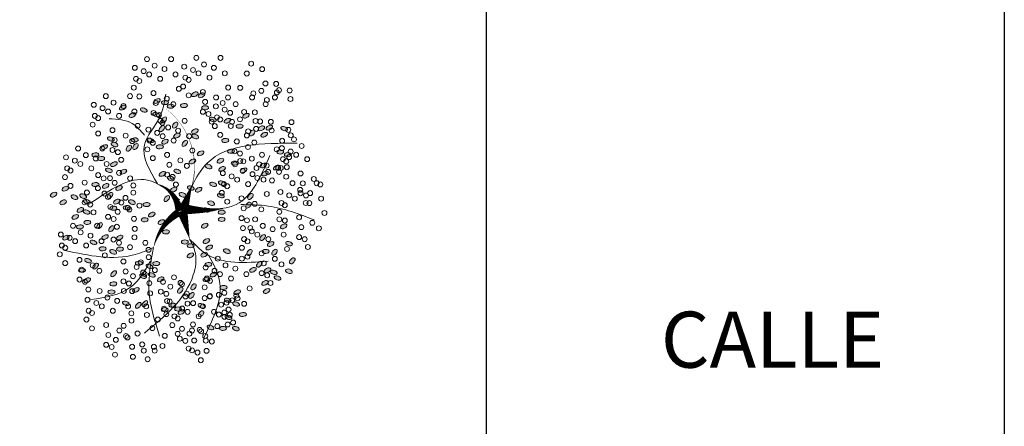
# Model space of a CAD drawing. Header units: millimetres. Extents: x 2426 to 2846, y 395 to 617.
# Tile 56 of 58: x 2695 to 2710, y 482 to 488. Entities that reach past the tile are written whole.
import ezdxf

# ---------------------------------------------------------------- set-up
doc = ezdxf.new("R2010")
doc.units = ezdxf.units.MM
doc.layers.add('01 - Vegetación', color=3, linetype='Continuous', lineweight=0)
doc.layers.add('Cotas', color=3, linetype='Continuous')

# ---------------------------------------------------------------- blocks, each defined once
blk = doc.blocks.new('17')
at = {"layer": '01 - Vegetación'}
for points in [[(4495.84, 1680.23, 1.33, 0.0221, 0.199177), (4489.97, 1684.48, 0.0221, 0.0221, 1.224983)], [(4496.02, 1680.23, 1.33, 0.0221, 0.286986), (4500.47, 1683.82, 0.0221, 0.0221, -1.494927)], [(4497.07, 1679.43, 0.133, 0.0221, 0.381476), (4512.91, 1682.47, 0.0221, 0.0221, -1.841687)], [(4496.02, 1679.76, 1.77, 0.0221, 0), (4491.39, 1678.53, 0.0221, 0.0221, 0)], [(4496.02, 1679.66, 1.77, 0.0221, 0), (4500.28, 1678.15, 0.0221, 0.0221, 0)], [(4496.4, 1679.85, 1.77, 0.0221, 0.074947), (4496.4, 1672.95, 0.0221, 0.0221, 0.762797)]]:
    blk.add_lwpolyline(points, format="xyseb", dxfattribs=at)
for points in [[(4490, 1684.47), (4488.83, 1687.51), (4489.5, 1699.09)], [(4487.73, 1684.98), (4483.44, 1688.25), (4481.42, 1694.81)], [(4497.83, 1680.19), (4501.11, 1685.48), (4497.33, 1694.81)], [(4508.5, 1685.98), (4510.45, 1688), (4511.21, 1691.78)], [(4500.47, 1683.82), (4506.92, 1685.99), (4511.46, 1683.47), (4515.25, 1682.46)], [(4490, 1684.47), (4482.94, 1685.23), (4475.36, 1683.47)], [(4491.39, 1678.53), (4489.02, 1677.58), (4485.46, 1677.92), (4475.87, 1685.99)], [(4491.39, 1678.53), (4489, 1675.9), (4487.73, 1665.57)], [(4496.57, 1678.43), (4497.07, 1670.86), (4505.15, 1665.32)], [(4497.07, 1679.43), (4503.89, 1675.65), (4507.17, 1660.78)], [(4488.74, 1675.4), (4484.7, 1673.64), (4475.11, 1676.16)], [(4497.07, 1670.11), (4496.82, 1665.57), (4494.55, 1658.01)]]:
    blk.add_spline(points, degree=3, dxfattribs=at)
blk = doc.blocks.new('16')
at = {"layer": '01 - Vegetación'}
h = blk.add_hatch(color=40, dxfattribs=at)
h.set_gradient(color1=(255, 191, 0), color2=(223, 255, 127), rotation=180, centered=1, tint=1, name='INVSPHERICAL')
edge = h.paths.add_edge_path()
edge.add_ellipse((4538.847, 1678.642), major_axis=(-0.0033, 0.0777), ratio=0.578492, start_angle=0, end_angle=360, ccw=False)
edge = h.paths.add_edge_path()
edge.add_ellipse((4538.961, 1678.487), major_axis=(-0.0349, 0.0695), ratio=0.578492, start_angle=0, end_angle=360, ccw=False)
edge = h.paths.add_edge_path()
edge.add_ellipse((4538.69, 1678.926), major_axis=(-0.0594, 0.0503), ratio=0.578492, start_angle=0, end_angle=360, ccw=False)
edge = h.paths.add_edge_path()
edge.add_ellipse((4538.676, 1678.266), major_axis=(-0.0033, 0.0777), ratio=0.578492, start_angle=0, end_angle=360, ccw=False)
edge = h.paths.add_edge_path()
edge.add_ellipse((4541.23, 1679.281), major_axis=(0.0274, 0.0728), ratio=0.578492, start_angle=0, end_angle=360, ccw=False)
edge = h.paths.add_edge_path()
edge.add_ellipse((4540.829, 1679.36), major_axis=(-0.0349, 0.0695), ratio=0.578492, start_angle=0, end_angle=360, ccw=False)
edge = h.paths.add_edge_path()
edge.add_ellipse((4541.174, 1679.607), major_axis=(-0.0349, 0.0695), ratio=0.578492, start_angle=0, end_angle=360, ccw=False)
edge = h.paths.add_edge_path()
edge.add_ellipse((4541.072, 1679.421), major_axis=(0.0274, 0.0728), ratio=0.578492, start_angle=0, end_angle=360, ccw=False)
edge = h.paths.add_edge_path()
edge.add_ellipse((4540.113, 1679.632), major_axis=(-0.0349, 0.0695), ratio=0.578492, start_angle=0, end_angle=360, ccw=False)
edge = h.paths.add_edge_path()
edge.add_ellipse((4540.279, 1679.843), major_axis=(-0.0349, 0.0695), ratio=0.578492, start_angle=0, end_angle=360, ccw=False)
edge = h.paths.add_edge_path()
edge.add_ellipse((4540.165, 1679.999), major_axis=(-0.0033, 0.0777), ratio=0.578492, start_angle=0, end_angle=360, ccw=False)
edge = h.paths.add_edge_path()
edge.add_ellipse((4540.499, 1679.956), major_axis=(-0.0033, 0.0777), ratio=0.578492, start_angle=0, end_angle=360, ccw=False)
edge = h.paths.add_edge_path()
edge.add_ellipse((4540.629, 1679.513), major_axis=(-0.0594, 0.0503), ratio=0.578492, start_angle=0, end_angle=360, ccw=False)
edge = h.paths.add_edge_path()
edge.add_ellipse((4540.551, 1680.278), major_axis=(0.0274, 0.0728), ratio=0.578492, start_angle=0, end_angle=360, ccw=False)
edge = h.paths.add_edge_path()
edge.add_ellipse((4539.201, 1679.744), major_axis=(-0.0033, 0.0777), ratio=0.578492, start_angle=0, end_angle=360, ccw=False)
edge = h.paths.add_edge_path()
edge.add_ellipse((4539.14, 1679.893), major_axis=(0.0274, 0.0728), ratio=0.578492, start_angle=0, end_angle=360, ccw=False)
edge = h.paths.add_edge_path()
edge.add_ellipse((4539.208, 1680.126), major_axis=(-0.0033, 0.0777), ratio=0.578492, start_angle=0, end_angle=360, ccw=False)
edge = h.paths.add_edge_path()
edge.add_ellipse((4538.979, 1680.681), major_axis=(-0.0594, 0.0503), ratio=0.578492, start_angle=0, end_angle=360, ccw=False)
edge = h.paths.add_edge_path()
edge.add_ellipse((4538.577, 1680.728), major_axis=(-0.0033, 0.0777), ratio=0.578492, start_angle=0, end_angle=360, ccw=False)
edge = h.paths.add_edge_path()
edge.add_ellipse((4538.926, 1680.033), major_axis=(0.0274, 0.0728), ratio=0.578492, start_angle=0, end_angle=360, ccw=False)
edge = h.paths.add_edge_path()
edge.add_ellipse((4538.95, 1679.842), major_axis=(0.0274, 0.0728), ratio=0.578492, start_angle=0, end_angle=360, ccw=False)
edge = h.paths.add_edge_path()
edge.add_ellipse((4538.621, 1680.191), major_axis=(-0.0349, 0.0695), ratio=0.578492, start_angle=0, end_angle=360, ccw=False)
edge = h.paths.add_edge_path()
edge.add_ellipse((4538.328, 1680.411), major_axis=(0.0274, 0.0728), ratio=0.578492, start_angle=0, end_angle=360, ccw=False)
edge = h.paths.add_edge_path()
edge.add_ellipse((4538.283, 1680.138), major_axis=(-0.0594, 0.0503), ratio=0.578492, start_angle=0, end_angle=360, ccw=False)
edge = h.paths.add_edge_path()
edge.add_ellipse((4538.32, 1679.993), major_axis=(-0.0594, 0.0503), ratio=0.578492, start_angle=0, end_angle=360, ccw=False)
edge = h.paths.add_edge_path()
edge.add_ellipse((4538.755, 1680.687), major_axis=(-0.0033, 0.0777), ratio=0.578492, start_angle=0, end_angle=360, ccw=False)
edge = h.paths.add_edge_path()
edge.add_ellipse((4538.834, 1681.261), major_axis=(-0.0349, 0.0695), ratio=0.578492, start_angle=0, end_angle=360, ccw=False)
edge = h.paths.add_edge_path()
edge.add_ellipse((4539.054, 1681.374), major_axis=(-0.0033, 0.0777), ratio=0.578492, start_angle=0, end_angle=360, ccw=False)
edge = h.paths.add_edge_path()
edge.add_ellipse((4539.147, 1681.076), major_axis=(-0.0594, 0.0503), ratio=0.578492, start_angle=0, end_angle=360, ccw=False)
edge = h.paths.add_edge_path()
edge.add_ellipse((4539.52, 1680.541), major_axis=(-0.0033, 0.0777), ratio=0.578492, start_angle=0, end_angle=360, ccw=False)
edge = h.paths.add_edge_path()
edge.add_ellipse((4539.459, 1680.689), major_axis=(0.0274, 0.0728), ratio=0.578492, start_angle=0, end_angle=360, ccw=False)
edge = h.paths.add_edge_path()
edge.add_ellipse((4539.527, 1680.923), major_axis=(-0.0033, 0.0777), ratio=0.578492, start_angle=0, end_angle=360, ccw=False)
edge = h.paths.add_edge_path()
edge.add_ellipse((4539.265, 1681.244), major_axis=(0.0274, 0.0728), ratio=0.578492, start_angle=0, end_angle=360, ccw=False)
edge = h.paths.add_edge_path()
edge.add_ellipse((4539.188, 1677.478), major_axis=(-0.0594, 0.0503), ratio=0.578492, start_angle=0, end_angle=360, ccw=False)
edge = h.paths.add_edge_path()
edge.add_ellipse((4539.473, 1678.19), major_axis=(0.0274, 0.0728), ratio=0.578492, start_angle=0, end_angle=360, ccw=False)
edge = h.paths.add_edge_path()
edge.add_ellipse((4540.696, 1678.325), major_axis=(0.0274, 0.0728), ratio=0.578492, start_angle=0, end_angle=360, ccw=False)
edge = h.paths.add_edge_path()
edge.add_ellipse((4540.33, 1678.305), major_axis=(-0.0033, 0.0777), ratio=0.578492, start_angle=0, end_angle=360, ccw=False)
edge = h.paths.add_edge_path()
edge.add_ellipse((4540.174, 1678.307), major_axis=(-0.0033, 0.0777), ratio=0.578492, start_angle=0, end_angle=360, ccw=False)
edge = h.paths.add_edge_path()
edge.add_ellipse((4540.488, 1677.717), major_axis=(-0.0594, 0.0503), ratio=0.578492, start_angle=0, end_angle=360, ccw=False)
edge = h.paths.add_edge_path()
edge.add_ellipse((4540.676, 1677.675), major_axis=(-0.0594, 0.0503), ratio=0.578492, start_angle=0, end_angle=360, ccw=False)
edge = h.paths.add_edge_path()
edge.add_ellipse((4539.469, 1677.341), major_axis=(-0.0033, 0.0777), ratio=0.578492, start_angle=0, end_angle=360, ccw=False)
edge = h.paths.add_edge_path()
edge.add_ellipse((4539.773, 1677.406), major_axis=(-0.0594, 0.0503), ratio=0.578492, start_angle=0, end_angle=360, ccw=False)
edge = h.paths.add_edge_path()
edge.add_ellipse((4539.631, 1677.23), major_axis=(-0.0349, 0.0695), ratio=0.578492, start_angle=0, end_angle=360, ccw=False)
edge = h.paths.add_edge_path()
edge.add_ellipse((4539.445, 1677.695), major_axis=(-0.0594, 0.0503), ratio=0.578492, start_angle=0, end_angle=360, ccw=False)
edge = h.paths.add_edge_path()
edge.add_ellipse((4542.676, 1679.136), major_axis=(-0.0033, 0.0777), ratio=0.578492, start_angle=0, end_angle=360, ccw=False)
edge = h.paths.add_edge_path()
edge.add_ellipse((4542.661, 1679.428), major_axis=(-0.0033, 0.0777), ratio=0.578492, start_angle=0, end_angle=360, ccw=False)
edge = h.paths.add_edge_path()
edge.add_ellipse((4542.742, 1679.554), major_axis=(-0.0033, 0.0777), ratio=0.578492, start_angle=0, end_angle=360, ccw=False)
edge = h.paths.add_edge_path()
edge.add_ellipse((4542.776, 1679.728), major_axis=(-0.0349, 0.0695), ratio=0.578492, start_angle=0, end_angle=360, ccw=False)
edge = h.paths.add_edge_path()
edge.add_ellipse((4542.477, 1679.745), major_axis=(0.0274, 0.0728), ratio=0.578492, start_angle=0, end_angle=360, ccw=False)
edge = h.paths.add_edge_path()
edge.add_ellipse((4542.578, 1680.02), major_axis=(0.0274, 0.0728), ratio=0.578492, start_angle=0, end_angle=360, ccw=False)
edge = h.paths.add_edge_path()
edge.add_ellipse((4542.466, 1680.268), major_axis=(-0.0349, 0.0695), ratio=0.578492, start_angle=0, end_angle=360, ccw=False)
edge = h.paths.add_edge_path()
edge.add_ellipse((4542.632, 1680.479), major_axis=(-0.0349, 0.0695), ratio=0.578492, start_angle=0, end_angle=360, ccw=False)
edge = h.paths.add_edge_path()
edge.add_ellipse((4542.359, 1679.577), major_axis=(-0.0594, 0.0503), ratio=0.578492, start_angle=0, end_angle=360, ccw=False)
edge = h.paths.add_edge_path()
edge.add_ellipse((4542.171, 1679.619), major_axis=(-0.0594, 0.0503), ratio=0.578492, start_angle=0, end_angle=360, ccw=False)
edge = h.paths.add_edge_path()
edge.add_ellipse((4542.246, 1679.328), major_axis=(-0.0594, 0.0503), ratio=0.578492, start_angle=0, end_angle=360, ccw=False)
edge = h.paths.add_edge_path()
edge.add_ellipse((4542.369, 1678.498), major_axis=(0.0274, 0.0728), ratio=0.578492, start_angle=0, end_angle=360, ccw=False)
edge = h.paths.add_edge_path()
edge.add_ellipse((4542.902, 1678.749), major_axis=(-0.0349, 0.0695), ratio=0.578492, start_angle=0, end_angle=360, ccw=False)
edge = h.paths.add_edge_path()
edge.add_ellipse((4542.925, 1678.897), major_axis=(-0.0349, 0.0695), ratio=0.578492, start_angle=0, end_angle=360, ccw=False)
edge = h.paths.add_edge_path()
edge.add_ellipse((4542.628, 1678.671), major_axis=(-0.0033, 0.0777), ratio=0.578492, start_angle=0, end_angle=360, ccw=False)
edge = h.paths.add_edge_path()
edge.add_ellipse((4542.11, 1678.896), major_axis=(-0.0349, 0.0695), ratio=0.578492, start_angle=0, end_angle=360, ccw=False)
edge = h.paths.add_edge_path()
edge.add_ellipse((4542.34, 1678.18), major_axis=(-0.0349, 0.0695), ratio=0.578492, start_angle=0, end_angle=360, ccw=False)
edge = h.paths.add_edge_path()
edge.add_ellipse((4538.137, 1679.191), major_axis=(-0.0349, 0.0695), ratio=0.578492, start_angle=0, end_angle=360, ccw=False)
edge = h.paths.add_edge_path()
edge.add_ellipse((4538.099, 1678.758), major_axis=(-0.0594, 0.0503), ratio=0.578492, start_angle=0, end_angle=360, ccw=False)
edge = h.paths.add_edge_path()
edge.add_ellipse((4537.796, 1678.552), major_axis=(0.0274, 0.0728), ratio=0.578492, start_angle=0, end_angle=360, ccw=False)
edge = h.paths.add_edge_path()
edge.add_ellipse((4537.776, 1678.277), major_axis=(-0.0033, 0.0777), ratio=0.578492, start_angle=0, end_angle=360, ccw=False)
edge = h.paths.add_edge_path()
edge.add_ellipse((4539.181, 1678.6), major_axis=(-0.0033, 0.0777), ratio=0.578492, start_angle=0, end_angle=360, ccw=False)
edge = h.paths.add_edge_path()
edge.add_ellipse((4538.502, 1678.968), major_axis=(-0.0594, 0.0503), ratio=0.578492, start_angle=0, end_angle=360, ccw=False)
edge = h.paths.add_edge_path()
edge.add_ellipse((4538.615, 1679.216), major_axis=(-0.0594, 0.0503), ratio=0.578492, start_angle=0, end_angle=360, ccw=False)
edge = h.paths.add_edge_path()
edge.add_ellipse((4538.188, 1679.557), major_axis=(-0.0033, 0.0777), ratio=0.578492, start_angle=0, end_angle=360, ccw=False)
edge = h.paths.add_edge_path()
edge.add_ellipse((4538.203, 1679.265), major_axis=(-0.0033, 0.0777), ratio=0.578492, start_angle=0, end_angle=360, ccw=False)
edge = h.paths.add_edge_path()
edge.add_ellipse((4538.285, 1679.391), major_axis=(-0.0033, 0.0777), ratio=0.578492, start_angle=0, end_angle=360, ccw=False)
edge = h.paths.add_edge_path()
edge.add_ellipse((4538.856, 1679.647), major_axis=(-0.0349, 0.0695), ratio=0.578492, start_angle=0, end_angle=360, ccw=False)
edge = h.paths.add_edge_path()
edge.add_ellipse((4538.272, 1678.751), major_axis=(0.0274, 0.0728), ratio=0.578492, start_angle=0, end_angle=360, ccw=False)
edge = h.paths.add_edge_path()
edge.add_ellipse((4540.863, 1678.985), major_axis=(0.0274, 0.0728), ratio=0.578492, start_angle=0, end_angle=360, ccw=False)
edge = h.paths.add_edge_path()
edge.add_ellipse((4540.823, 1678.811), major_axis=(-0.0349, 0.0695), ratio=0.578492, start_angle=0, end_angle=360, ccw=False)
edge = h.paths.add_edge_path()
edge.add_ellipse((4541.446, 1678.949), major_axis=(-0.0349, 0.0695), ratio=0.578492, start_angle=0, end_angle=360, ccw=False)
edge = h.paths.add_edge_path()
edge.add_ellipse((4540.434, 1680.393), major_axis=(-0.0033, 0.0777), ratio=0.578492, start_angle=0, end_angle=360, ccw=False)
edge = h.paths.add_edge_path()
edge.add_ellipse((4540.419, 1680.685), major_axis=(-0.0033, 0.0777), ratio=0.578492, start_angle=0, end_angle=360, ccw=False)
edge = h.paths.add_edge_path()
edge.add_ellipse((4539.773, 1680.547), major_axis=(-0.0349, 0.0695), ratio=0.578492, start_angle=0, end_angle=360, ccw=False)
edge = h.paths.add_edge_path()
edge.add_ellipse((4539.782, 1680.87), major_axis=(-0.0349, 0.0695), ratio=0.578492, start_angle=0, end_angle=360, ccw=False)
edge = h.paths.add_edge_path()
edge.add_ellipse((4539.668, 1681.126), major_axis=(0.0274, 0.0728), ratio=0.578492, start_angle=0, end_angle=360, ccw=False)
edge = h.paths.add_edge_path()
edge.add_ellipse((4540.336, 1681.276), major_axis=(0.0274, 0.0728), ratio=0.578492, start_angle=0, end_angle=360, ccw=False)
edge = h.paths.add_edge_path()
edge.add_ellipse((4540.381, 1681.413), major_axis=(-0.0349, 0.0695), ratio=0.578492, start_angle=0, end_angle=360, ccw=False)
edge = h.paths.add_edge_path()
edge.add_ellipse((4540.225, 1681.525), major_axis=(-0.0349, 0.0695), ratio=0.578492, start_angle=0, end_angle=360, ccw=False)
edge = h.paths.add_edge_path()
edge.add_ellipse((4540.009, 1681.424), major_axis=(-0.0033, 0.0777), ratio=0.578492, start_angle=0, end_angle=360, ccw=False)
edge = h.paths.add_edge_path()
edge.add_ellipse((4540.106, 1681.258), major_axis=(-0.0033, 0.0777), ratio=0.578492, start_angle=0, end_angle=360, ccw=False)
edge = h.paths.add_edge_path()
edge.add_ellipse((4540.036, 1680.989), major_axis=(-0.0594, 0.0503), ratio=0.578492, start_angle=0, end_angle=360, ccw=False)
edge = h.paths.add_edge_path()
edge.add_ellipse((4539.967, 1680.73), major_axis=(-0.0594, 0.0503), ratio=0.578492, start_angle=0, end_angle=360, ccw=False)
edge = h.paths.add_edge_path()
edge.add_ellipse((4541.92, 1680.217), major_axis=(-0.0033, 0.0777), ratio=0.578492, start_angle=0, end_angle=360, ccw=False)
edge = h.paths.add_edge_path()
edge.add_ellipse((4541.222, 1680.466), major_axis=(-0.0349, 0.0695), ratio=0.578492, start_angle=0, end_angle=360, ccw=False)
edge = h.paths.add_edge_path()
edge.add_ellipse((4541.387, 1680.676), major_axis=(-0.0349, 0.0695), ratio=0.578492, start_angle=0, end_angle=360, ccw=False)
edge = h.paths.add_edge_path()
edge.add_ellipse((4541.251, 1680.784), major_axis=(0.0274, 0.0728), ratio=0.578492, start_angle=0, end_angle=360, ccw=False)
edge = h.paths.add_edge_path()
edge.add_ellipse((4541.818, 1680.659), major_axis=(0.0274, 0.0728), ratio=0.578492, start_angle=0, end_angle=360, ccw=False)
edge = h.paths.add_edge_path()
edge.add_ellipse((4541.942, 1680.743), major_axis=(0.0274, 0.0728), ratio=0.578492, start_angle=0, end_angle=360, ccw=False)
edge = h.paths.add_edge_path()
edge.add_ellipse((4541.762, 1680.886), major_axis=(-0.0349, 0.0695), ratio=0.578492, start_angle=0, end_angle=360, ccw=False)
edge = h.paths.add_edge_path()
edge.add_ellipse((4541.592, 1681.082), major_axis=(-0.0033, 0.0777), ratio=0.578492, start_angle=0, end_angle=360, ccw=False)
edge = h.paths.add_edge_path()
edge.add_ellipse((4541.511, 1680.956), major_axis=(-0.0033, 0.0777), ratio=0.578492, start_angle=0, end_angle=360, ccw=False)
edge = h.paths.add_edge_path()
edge.add_ellipse((4541.775, 1680.201), major_axis=(-0.0594, 0.0503), ratio=0.578492, start_angle=0, end_angle=360, ccw=False)
edge = h.paths.add_edge_path()
edge.add_ellipse((4541.737, 1680.346), major_axis=(-0.0594, 0.0503), ratio=0.578492, start_angle=0, end_angle=360, ccw=False)
edge = h.paths.add_edge_path()
edge.add_ellipse((4541.843, 1679.118), major_axis=(-0.0594, 0.0503), ratio=0.578492, start_angle=0, end_angle=360, ccw=False)
edge = h.paths.add_edge_path()
edge.add_ellipse((4541.881, 1679.551), major_axis=(-0.0349, 0.0695), ratio=0.578492, start_angle=0, end_angle=360, ccw=False)
edge = h.paths.add_edge_path()
edge.add_ellipse((4542.015, 1679.29), major_axis=(-0.0349, 0.0695), ratio=0.578492, start_angle=0, end_angle=360, ccw=False)
edge = h.paths.add_edge_path()
edge.add_ellipse((4541.91, 1679.869), major_axis=(0.0274, 0.0728), ratio=0.578492, start_angle=0, end_angle=360, ccw=False)
edge = h.paths.add_edge_path()
edge.add_ellipse((4541.769, 1679.666), major_axis=(-0.0033, 0.0777), ratio=0.578492, start_angle=0, end_angle=360, ccw=False)
edge = h.paths.add_edge_path()
edge.add_ellipse((4539.676, 1679.115), major_axis=(-0.0033, 0.0777), ratio=0.578492, start_angle=0, end_angle=360, ccw=False)
edge = h.paths.add_edge_path()
edge.add_ellipse((4539.594, 1678.989), major_axis=(-0.0033, 0.0777), ratio=0.578492, start_angle=0, end_angle=360, ccw=False)
edge = h.paths.add_edge_path()
edge.add_ellipse((4539.898, 1679.531), major_axis=(-0.0033, 0.0777), ratio=0.578492, start_angle=0, end_angle=360, ccw=False)
edge = h.paths.add_edge_path()
edge.add_ellipse((4539.697, 1678.641), major_axis=(-0.0349, 0.0695), ratio=0.578492, start_angle=0, end_angle=360, ccw=False)
edge = h.paths.add_edge_path()
edge.add_ellipse((4539.398, 1678.691), major_axis=(-0.0349, 0.0695), ratio=0.578492, start_angle=0, end_angle=360, ccw=False)
edge = h.paths.add_edge_path()
edge.add_ellipse((4539.555, 1678.579), major_axis=(-0.0349, 0.0695), ratio=0.578492, start_angle=0, end_angle=360, ccw=False)
edge = h.paths.add_edge_path()
edge.add_ellipse((4540.714, 1679.167), major_axis=(0.0274, 0.0728), ratio=0.578492, start_angle=0, end_angle=360, ccw=False)
edge = h.paths.add_edge_path()
edge.add_ellipse((4540.549, 1681.79), major_axis=(-0.0349, 0.0695), ratio=0.578492, start_angle=0, end_angle=360, ccw=False)
edge = h.paths.add_edge_path()
edge.add_ellipse((4540.715, 1682.001), major_axis=(-0.0349, 0.0695), ratio=0.578492, start_angle=0, end_angle=360, ccw=False)
edge = h.paths.add_edge_path()
edge.add_ellipse((4540.848, 1681.741), major_axis=(-0.0349, 0.0695), ratio=0.578492, start_angle=0, end_angle=360, ccw=False)
edge = h.paths.add_edge_path()
edge.add_ellipse((4540.661, 1681.542), major_axis=(0.0274, 0.0728), ratio=0.578492, start_angle=0, end_angle=360, ccw=False)
edge = h.paths.add_edge_path()
edge.add_ellipse((4540.684, 1681.351), major_axis=(0.0274, 0.0728), ratio=0.578492, start_angle=0, end_angle=360, ccw=False)
edge = h.paths.add_edge_path()
edge.add_ellipse((4540.56, 1681.267), major_axis=(0.0274, 0.0728), ratio=0.578492, start_angle=0, end_angle=360, ccw=False)
edge = h.paths.add_edge_path()
edge.add_ellipse((4540.528, 1678.539), major_axis=(0.0274, 0.0728), ratio=0.578492, start_angle=0, end_angle=360, ccw=False)
edge = h.paths.add_edge_path()
edge.add_ellipse((4540.38, 1678.647), major_axis=(0.0274, 0.0728), ratio=0.578492, start_angle=0, end_angle=360, ccw=False)
edge = h.paths.add_edge_path()
edge.add_ellipse((4540.034, 1678.678), major_axis=(-0.0349, 0.0695), ratio=0.578492, start_angle=0, end_angle=360, ccw=False)
edge = h.paths.add_edge_path()
edge.add_ellipse((4540.944, 1678.493), major_axis=(0.0274, 0.0728), ratio=0.578492, start_angle=0, end_angle=360, ccw=False)
edge = h.paths.add_edge_path()
edge.add_ellipse((4541.625, 1678.77), major_axis=(-0.0349, 0.0695), ratio=0.578492, start_angle=0, end_angle=360, ccw=False)
edge = h.paths.add_edge_path()
edge.add_ellipse((4541.994, 1678.887), major_axis=(0.0274, 0.0728), ratio=0.578492, start_angle=0, end_angle=360, ccw=False)
edge = h.paths.add_edge_path()
edge.add_ellipse((4541.336, 1678.598), major_axis=(0.0274, 0.0728), ratio=0.578492, start_angle=0, end_angle=360, ccw=False)
edge = h.paths.add_edge_path()
edge.add_ellipse((4539.381, 1678.993), major_axis=(-0.0349, 0.0695), ratio=0.578492, start_angle=0, end_angle=360, ccw=False)
edge = h.paths.add_edge_path()
edge.add_ellipse((4540.938, 1681.079), major_axis=(-0.0033, 0.0777), ratio=0.578492, start_angle=0, end_angle=360, ccw=False)
edge = h.paths.add_edge_path()
edge.add_ellipse((4540.699, 1680.759), major_axis=(-0.0594, 0.0503), ratio=0.578492, start_angle=0, end_angle=360, ccw=False)
edge = h.paths.add_edge_path()
edge.add_ellipse((4540.908, 1680.857), major_axis=(-0.0349, 0.0695), ratio=0.578492, start_angle=0, end_angle=360, ccw=False)
edge = h.paths.add_edge_path()
edge.add_ellipse((4540.863, 1680.561), major_axis=(-0.0349, 0.0695), ratio=0.578492, start_angle=0, end_angle=360, ccw=False)
edge = h.paths.add_edge_path()
edge.add_ellipse((4540.564, 1680.61), major_axis=(-0.0349, 0.0695), ratio=0.578492, start_angle=0, end_angle=360, ccw=False)
edge = h.paths.add_edge_path()
edge.add_ellipse((4539.771, 1681.729), major_axis=(-0.0349, 0.0695), ratio=0.578492, start_angle=0, end_angle=360, ccw=False)
edge = h.paths.add_edge_path()
edge.add_ellipse((4540.968, 1678.302), major_axis=(0.0274, 0.0728), ratio=0.578492, start_angle=0, end_angle=360, ccw=False)
edge = h.paths.add_edge_path()
edge.add_ellipse((4541.908, 1678.227), major_axis=(-0.0033, 0.0777), ratio=0.578492, start_angle=0, end_angle=360, ccw=False)
edge = h.paths.add_edge_path()
edge.add_ellipse((4541.283, 1678.297), major_axis=(-0.0349, 0.0695), ratio=0.578492, start_angle=0, end_angle=360, ccw=False)
edge = h.paths.add_edge_path()
edge.add_ellipse((4541.463, 1678.333), major_axis=(-0.0349, 0.0695), ratio=0.578492, start_angle=0, end_angle=360, ccw=False)
edge = h.paths.add_edge_path()
edge.add_ellipse((4538.021, 1678.159), major_axis=(0.0274, 0.0728), ratio=0.578492, start_angle=0, end_angle=360, ccw=False)
edge = h.paths.add_edge_path()
edge.add_ellipse((4537.772, 1677.992), major_axis=(0.0274, 0.0728), ratio=0.578492, start_angle=0, end_angle=360, ccw=False)
edge = h.paths.add_edge_path()
edge.add_ellipse((4538.082, 1677.841), major_axis=(-0.0033, 0.0777), ratio=0.578492, start_angle=0, end_angle=360, ccw=False)
edge = h.paths.add_edge_path()
edge.add_ellipse((4538.572, 1677.966), major_axis=(-0.0349, 0.0695), ratio=0.578492, start_angle=0, end_angle=360, ccw=False)
edge = h.paths.add_edge_path()
edge.add_ellipse((4538.311, 1677.99), major_axis=(0.0274, 0.0728), ratio=0.578492, start_angle=0, end_angle=360, ccw=False)
edge = h.paths.add_edge_path()
edge.add_ellipse((4538.394, 1678.174), major_axis=(0.0274, 0.0728), ratio=0.578492, start_angle=0, end_angle=360, ccw=False)
edge = h.paths.add_edge_path()
edge.add_ellipse((4538.776, 1677.355), major_axis=(-0.0349, 0.0695), ratio=0.578492, start_angle=0, end_angle=360, ccw=False)
edge = h.paths.add_edge_path()
edge.add_ellipse((4538.597, 1677.319), major_axis=(-0.0349, 0.0695), ratio=0.578492, start_angle=0, end_angle=360, ccw=False)
edge = h.paths.add_edge_path()
edge.add_ellipse((4539.063, 1677.621), major_axis=(-0.0349, 0.0695), ratio=0.578492, start_angle=0, end_angle=360, ccw=False)
edge = h.paths.add_edge_path()
edge.add_ellipse((4539.033, 1676.828), major_axis=(0.0274, 0.0728), ratio=0.578492, start_angle=0, end_angle=360, ccw=False)
edge = h.paths.add_edge_path()
edge.add_ellipse((4539.009, 1677.162), major_axis=(0.0274, 0.0728), ratio=0.578492, start_angle=0, end_angle=360, ccw=False)
edge = h.paths.add_edge_path()
edge.add_ellipse((4538.885, 1677.078), major_axis=(0.0274, 0.0728), ratio=0.578492, start_angle=0, end_angle=360, ccw=False)
edge = h.paths.add_edge_path()
edge.add_ellipse((4539.054, 1677.298), major_axis=(-0.0349, 0.0695), ratio=0.578492, start_angle=0, end_angle=360, ccw=False)
edge = h.paths.add_edge_path()
edge.add_ellipse((4542.221, 1677.913), major_axis=(-0.0033, 0.0777), ratio=0.578492, start_angle=0, end_angle=360, ccw=False)
edge = h.paths.add_edge_path()
edge.add_ellipse((4542.451, 1677.771), major_axis=(-0.0349, 0.0695), ratio=0.578492, start_angle=0, end_angle=360, ccw=False)
edge = h.paths.add_edge_path()
edge.add_ellipse((4541.18, 1677.355), major_axis=(-0.0349, 0.0695), ratio=0.578492, start_angle=0, end_angle=360, ccw=False)
edge = h.paths.add_edge_path()
edge.add_ellipse((4541.671, 1678.102), major_axis=(-0.0033, 0.0777), ratio=0.578492, start_angle=0, end_angle=360, ccw=False)
edge = h.paths.add_edge_path()
edge.add_ellipse((4541.411, 1678.017), major_axis=(-0.0033, 0.0777), ratio=0.578492, start_angle=0, end_angle=360, ccw=False)
edge = h.paths.add_edge_path()
edge.add_ellipse((4542.075, 1677.637), major_axis=(-0.0594, 0.0503), ratio=0.578492, start_angle=0, end_angle=360, ccw=False)
edge = h.paths.add_edge_path()
edge.add_ellipse((4541.252, 1677.826), major_axis=(-0.0349, 0.0695), ratio=0.578492, start_angle=0, end_angle=360, ccw=False)
edge = h.paths.add_edge_path()
edge.add_ellipse((4541.596, 1676.853), major_axis=(-0.0033, 0.0777), ratio=0.578492, start_angle=0, end_angle=360, ccw=False)
edge = h.paths.add_edge_path()
edge.add_ellipse((4541.655, 1677.018), major_axis=(-0.0033, 0.0777), ratio=0.578492, start_angle=0, end_angle=360, ccw=False)
edge = h.paths.add_edge_path()
edge.add_ellipse((4542.033, 1677.371), major_axis=(-0.0349, 0.0695), ratio=0.578492, start_angle=0, end_angle=360, ccw=False)
edge = h.paths.add_edge_path()
edge.add_ellipse((4542.19, 1677.259), major_axis=(-0.0349, 0.0695), ratio=0.578492, start_angle=0, end_angle=360, ccw=False)
edge = h.paths.add_edge_path()
edge.add_ellipse((4542.168, 1676.931), major_axis=(0.0274, 0.0728), ratio=0.578492, start_angle=0, end_angle=360, ccw=False)
edge = h.paths.add_edge_path()
edge.add_ellipse((4542.176, 1677.433), major_axis=(-0.0349, 0.0695), ratio=0.578492, start_angle=0, end_angle=360, ccw=False)
edge = h.paths.add_edge_path()
edge.add_ellipse((4541.313, 1677.094), major_axis=(-0.0349, 0.0695), ratio=0.578492, start_angle=0, end_angle=360, ccw=False)
edge = h.paths.add_edge_path()
edge.add_ellipse((4541.359, 1677.391), major_axis=(-0.0349, 0.0695), ratio=0.578492, start_angle=0, end_angle=360, ccw=False)
edge = h.paths.add_edge_path()
edge.add_ellipse((4540.019, 1676.943), major_axis=(-0.0349, 0.0695), ratio=0.578492, start_angle=0, end_angle=360, ccw=False)
edge = h.paths.add_edge_path()
edge.add_ellipse((4539.641, 1676.826), major_axis=(0.0274, 0.0728), ratio=0.578492, start_angle=0, end_angle=360, ccw=False)
edge = h.paths.add_edge_path()
edge.add_ellipse((4539.262, 1676.754), major_axis=(-0.0594, 0.0503), ratio=0.578492, start_angle=0, end_angle=360, ccw=False)
edge = h.paths.add_edge_path()
edge.add_ellipse((4539.45, 1677.146), major_axis=(-0.0594, 0.0503), ratio=0.578492, start_angle=0, end_angle=360, ccw=False)
at = {"layer": '01 - Vegetación', "extrusion": (0, 0, -1)}
for centre, major_axis in [((4540.715, 1682.001), (-0.0349, 0.0695)), ((4539.771, 1681.729), (-0.0349, 0.0695)), ((4540.549, 1681.79), (-0.0349, 0.0695)), ((4540.848, 1681.741), (-0.0349, 0.0695)), ((4540.225, 1681.525), (-0.0349, 0.0695)), ((4538.834, 1681.261), (-0.0349, 0.0695)), ((4539.054, 1681.374), (-0.0033, 0.0777)), ((4540.009, 1681.424), (-0.0033, 0.0777)), ((4540.106, 1681.258), (-0.0033, 0.0777)), ((4540.381, 1681.413), (-0.0349, 0.0695)), ((4540.938, 1681.079), (-0.0033, 0.0777)), ((4541.592, 1681.082), (-0.0033, 0.0777)), ((4539.527, 1680.923), (-0.0033, 0.0777)), ((4539.782, 1680.87), (-0.0349, 0.0695)), ((4540.908, 1680.857), (-0.0349, 0.0695)), ((4541.511, 1680.956), (-0.0033, 0.0777)), ((4541.762, 1680.886), (-0.0349, 0.0695)), ((4538.577, 1680.728), (-0.0033, 0.0777)), ((4538.755, 1680.687), (-0.0033, 0.0777)), ((4540.419, 1680.685), (-0.0033, 0.0777)), ((4540.564, 1680.61), (-0.0349, 0.0695)), ((4541.387, 1680.676), (-0.0349, 0.0695)), ((4539.52, 1680.541), (-0.0033, 0.0777)), ((4539.773, 1680.547), (-0.0349, 0.0695)), ((4540.434, 1680.393), (-0.0033, 0.0777)), ((4540.863, 1680.561), (-0.0349, 0.0695)), ((4541.222, 1680.466), (-0.0349, 0.0695)), ((4542.632, 1680.479), (-0.0349, 0.0695)), ((4538.621, 1680.191), (-0.0349, 0.0695)), ((4541.92, 1680.217), (-0.0033, 0.0777)), ((4542.466, 1680.268), (-0.0349, 0.0695)), ((4539.208, 1680.126), (-0.0033, 0.0777)), ((4540.165, 1679.999), (-0.0033, 0.0777)), ((4540.499, 1679.956), (-0.0033, 0.0777)), ((4539.201, 1679.744), (-0.0033, 0.0777)), ((4540.279, 1679.843), (-0.0349, 0.0695)), ((4542.776, 1679.728), (-0.0349, 0.0695)), ((4538.188, 1679.557), (-0.0033, 0.0777)), ((4538.856, 1679.647), (-0.0349, 0.0695)), ((4539.898, 1679.531), (-0.0033, 0.0777)), ((4540.113, 1679.632), (-0.0349, 0.0695)), ((4541.174, 1679.607), (-0.0349, 0.0695)), ((4541.769, 1679.666), (-0.0033, 0.0777)), ((4541.881, 1679.551), (-0.0349, 0.0695)), ((4542.742, 1679.554), (-0.0033, 0.0777)), ((4538.285, 1679.391), (-0.0033, 0.0777)), ((4540.829, 1679.36), (-0.0349, 0.0695)), ((4542.015, 1679.29), (-0.0349, 0.0695)), ((4542.661, 1679.428), (-0.0033, 0.0777)), ((4538.137, 1679.191), (-0.0349, 0.0695)), ((4538.203, 1679.265), (-0.0033, 0.0777)), ((4539.676, 1679.115), (-0.0033, 0.0777)), ((4542.676, 1679.136), (-0.0033, 0.0777)), ((4539.381, 1678.993), (-0.0349, 0.0695)), ((4539.594, 1678.989), (-0.0033, 0.0777)), ((4541.446, 1678.949), (-0.0349, 0.0695)), ((4542.11, 1678.896), (-0.0349, 0.0695)), ((4542.925, 1678.897), (-0.0349, 0.0695)), ((4538.847, 1678.642), (-0.0033, 0.0777)), ((4539.398, 1678.691), (-0.0349, 0.0695)), ((4539.697, 1678.641), (-0.0349, 0.0695)), ((4540.034, 1678.678), (-0.0349, 0.0695)), ((4540.823, 1678.811), (-0.0349, 0.0695)), ((4541.625, 1678.77), (-0.0349, 0.0695)), ((4542.628, 1678.671), (-0.0033, 0.0777)), ((4542.902, 1678.749), (-0.0349, 0.0695)), ((4538.961, 1678.487), (-0.0349, 0.0695)), ((4539.181, 1678.6), (-0.0033, 0.0777)), ((4539.555, 1678.579), (-0.0349, 0.0695)), ((4537.776, 1678.277), (-0.0033, 0.0777)), ((4538.676, 1678.266), (-0.0033, 0.0777)), ((4540.174, 1678.307), (-0.0033, 0.0777)), ((4540.33, 1678.305), (-0.0033, 0.0777)), ((4541.283, 1678.297), (-0.0349, 0.0695)), ((4541.463, 1678.333), (-0.0349, 0.0695)), ((4541.908, 1678.227), (-0.0033, 0.0777)), ((4541.411, 1678.017), (-0.0033, 0.0777)), ((4541.671, 1678.102), (-0.0033, 0.0777)), ((4542.34, 1678.18), (-0.0349, 0.0695)), ((4538.082, 1677.841), (-0.0033, 0.0777)), ((4538.572, 1677.966), (-0.0349, 0.0695)), ((4541.252, 1677.826), (-0.0349, 0.0695)), ((4542.221, 1677.913), (-0.0033, 0.0777)), ((4542.451, 1677.771), (-0.0349, 0.0695)), ((4539.063, 1677.621), (-0.0349, 0.0695)), ((4538.776, 1677.355), (-0.0349, 0.0695)), ((4539.469, 1677.341), (-0.0033, 0.0777)), ((4541.18, 1677.355), (-0.0349, 0.0695)), ((4541.359, 1677.391), (-0.0349, 0.0695)), ((4542.033, 1677.371), (-0.0349, 0.0695)), ((4542.176, 1677.433), (-0.0349, 0.0695)), ((4538.597, 1677.319), (-0.0349, 0.0695)), ((4539.054, 1677.298), (-0.0349, 0.0695)), ((4539.631, 1677.23), (-0.0349, 0.0695)), ((4542.19, 1677.259), (-0.0349, 0.0695)), ((4540.019, 1676.943), (-0.0349, 0.0695)), ((4541.313, 1677.094), (-0.0349, 0.0695)), ((4541.655, 1677.018), (-0.0033, 0.0777)), ((4541.596, 1676.853), (-0.0033, 0.0777))]:
    blk.add_ellipse(centre, major_axis=major_axis, ratio=0.578492, start_param=3.141593, end_param=9.424778, dxfattribs=at)
for centre, major_axis in [((4540.661, 1681.542), (0.0274, 0.0728)), ((4539.265, 1681.244), (0.0274, 0.0728)), ((4540.336, 1681.276), (0.0274, 0.0728)), ((4540.56, 1681.267), (0.0274, 0.0728)), ((4540.684, 1681.351), (0.0274, 0.0728)), ((4539.147, 1681.076), (-0.0594, 0.0503)), ((4539.668, 1681.126), (0.0274, 0.0728)), ((4540.036, 1680.989), (-0.0594, 0.0503)), ((4538.979, 1680.681), (-0.0594, 0.0503)), ((4539.459, 1680.689), (0.0274, 0.0728)), ((4539.967, 1680.73), (-0.0594, 0.0503)), ((4540.699, 1680.759), (-0.0594, 0.0503)), ((4541.251, 1680.784), (0.0274, 0.0728)), ((4541.818, 1680.659), (0.0274, 0.0728)), ((4541.942, 1680.743), (0.0274, 0.0728)), ((4538.328, 1680.411), (0.0274, 0.0728)), ((4540.551, 1680.278), (0.0274, 0.0728)), ((4541.737, 1680.346), (-0.0594, 0.0503)), ((4541.775, 1680.201), (-0.0594, 0.0503)), ((4538.283, 1680.138), (-0.0594, 0.0503)), ((4538.32, 1679.993), (-0.0594, 0.0503)), ((4538.926, 1680.033), (0.0274, 0.0728)), ((4542.578, 1680.02), (0.0274, 0.0728)), ((4538.95, 1679.842), (0.0274, 0.0728)), ((4539.14, 1679.893), (0.0274, 0.0728)), ((4541.91, 1679.869), (0.0274, 0.0728)), ((4542.477, 1679.745), (0.0274, 0.0728)), ((4540.629, 1679.513), (-0.0594, 0.0503)), ((4542.171, 1679.619), (-0.0594, 0.0503)), ((4542.359, 1679.577), (-0.0594, 0.0503)), ((4541.072, 1679.421), (0.0274, 0.0728)), ((4541.23, 1679.281), (0.0274, 0.0728)), ((4542.246, 1679.328), (-0.0594, 0.0503)), ((4538.615, 1679.216), (-0.0594, 0.0503)), ((4540.714, 1679.167), (0.0274, 0.0728)), ((4541.843, 1679.118), (-0.0594, 0.0503)), ((4538.502, 1678.968), (-0.0594, 0.0503)), ((4538.69, 1678.926), (-0.0594, 0.0503)), ((4540.863, 1678.985), (0.0274, 0.0728)), ((4541.994, 1678.887), (0.0274, 0.0728)), ((4538.099, 1678.758), (-0.0594, 0.0503)), ((4538.272, 1678.751), (0.0274, 0.0728)), ((4540.38, 1678.647), (0.0274, 0.0728)), ((4537.796, 1678.552), (0.0274, 0.0728)), ((4540.528, 1678.539), (0.0274, 0.0728)), ((4540.944, 1678.493), (0.0274, 0.0728)), ((4541.336, 1678.598), (0.0274, 0.0728)), ((4542.369, 1678.498), (0.0274, 0.0728)), ((4539.473, 1678.19), (0.0274, 0.0728)), ((4540.696, 1678.325), (0.0274, 0.0728)), ((4540.968, 1678.302), (0.0274, 0.0728)), ((4537.772, 1677.992), (0.0274, 0.0728)), ((4538.021, 1678.159), (0.0274, 0.0728)), ((4538.311, 1677.99), (0.0274, 0.0728)), ((4538.394, 1678.174), (0.0274, 0.0728)), ((4539.445, 1677.695), (-0.0594, 0.0503)), ((4540.488, 1677.717), (-0.0594, 0.0503)), ((4540.676, 1677.675), (-0.0594, 0.0503)), ((4542.075, 1677.637), (-0.0594, 0.0503)), ((4539.188, 1677.478), (-0.0594, 0.0503)), ((4539.773, 1677.406), (-0.0594, 0.0503)), ((4539.009, 1677.162), (0.0274, 0.0728)), ((4539.45, 1677.146), (-0.0594, 0.0503)), ((4538.885, 1677.078), (0.0274, 0.0728)), ((4542.168, 1676.931), (0.0274, 0.0728)), ((4539.033, 1676.828), (0.0274, 0.0728)), ((4539.262, 1676.754), (-0.0594, 0.0503)), ((4539.641, 1676.826), (0.0274, 0.0728))]:
    blk.add_ellipse(centre, major_axis=major_axis, ratio=0.578492, dxfattribs=at)
blk = doc.blocks.new('18')
at = {"color": 60}
for centre in [(4487.42, 1699.03), (4488.87, 1699.94), (4489.95, 1699.03), (4490.32, 1699.58), (4492.13, 1699.76), (4501.6, 1699.08), (4491.04, 1697.4), (4491.59, 1698.31), (4493.58, 1697.76), (4500.15, 1698.17), (4502.68, 1698.17), (4503.05, 1698.72), (4504.32, 1697.45), (4504.86, 1698.9), (4484.34, 1695.77), (4484.7, 1696.68), (4486.33, 1696.32), (4487.96, 1696.68), (4492.49, 1696.5), (4497.43, 1695.82), (4500.69, 1695.82), (4503.77, 1696.54), (4506.31, 1696.91), (4476.66, 1694.63), (4478.11, 1695.54), (4479.2, 1694.63), (4479.56, 1695.18), (4481.37, 1695.36), (4483.07, 1695.23), (4487.06, 1694.51), (4490.32, 1695.59), (4491.95, 1694.87), (4495.8, 1694.37), (4497.07, 1694.91), (4499.06, 1695.46), (4503.05, 1694.73), (4505.22, 1695.64), (4480.29, 1693), (4480.83, 1693.91), (4482.82, 1693.36), (4486.15, 1693.42), (4488.69, 1692.51), (4491.04, 1693.06), (4493.58, 1693.78), (4498.88, 1692.56), (4499.79, 1693.65), (4501.39, 1692.69), (4501.93, 1693.6), (4504.68, 1694.01), (4506.31, 1692.92), (4473.58, 1691.37), (4473.94, 1692.28), (4475.57, 1691.92), (4477.21, 1692.28), (4479.56, 1691.19), (4481.74, 1692.1), (4491.3, 1691.07), (4494.68, 1691.06), (4495.05, 1691.97), (4496.68, 1691.6), (4498.31, 1691.97), (4500.66, 1690.88), (4501.42, 1691.65), (4503.77, 1692.2), (4472.31, 1690.83), (4474.77, 1690.7), (4476.3, 1690.11), (4477.08, 1689.41), (4481.19, 1690.47), (4482.82, 1689.38), (4484.42, 1689.44), (4487.68, 1689.44), (4490.76, 1690.17), (4493.41, 1690.52), (4495.88, 1690.38), (4497.4, 1689.79), (4502.29, 1690.16), (4471.96, 1687.88), (4473.62, 1688.01), (4475.16, 1688.77), (4475.39, 1689.02), (4477.93, 1688.11), (4479.13, 1688.13), (4480.29, 1688.66), (4482.79, 1688), (4484.06, 1688.54), (4485.25, 1687.86), (4486.05, 1689.08), (4490.04, 1688.36), (4491.67, 1687.63), (4494.72, 1687.69), (4496.26, 1688.46), (4496.5, 1688.71), (4498.18, 1689.1), (4499.03, 1687.8), (4500.23, 1687.82), (4501.39, 1688.34), (4472.98, 1686.09), (4474.01, 1686.34), (4475.8, 1687.11), (4485.87, 1686.18), (4486.77, 1687.27), (4487.55, 1686.58), (4493.06, 1687.57), (4496.9, 1686.8), (4471.57, 1685.45), (4473.62, 1684.42), (4476.7, 1684.68), (4478.87, 1685.57), (4480.28, 1685.7), (4482.43, 1685.04), (4484.1, 1685.17), (4485.63, 1685.94), (4488.4, 1685.28), (4489.6, 1685.3), (4490.76, 1685.82), (4472.98, 1684.29), (4473.75, 1683.01), (4478.11, 1683.78), (4479.9, 1682.75), (4482.71, 1683.28), (4484.34, 1682.92), (4486.27, 1684.27), (4475.42, 1682.63), (4479, 1682.37), (4481.08, 1681.83), (4481.18, 1682.24), (4482.35, 1682.38), (4483.54, 1681.7), (4474.95, 1680.14), (4476.58, 1679.78), (4483.93, 1679.78), (4484.16, 1680.02), (4485.07, 1681.11), (4473.32, 1678.69), (4474.59, 1679.23), (4475.78, 1678.56), (4477.31, 1677.97), (4480.73, 1678.88), (4482.39, 1679.01), (4476.17, 1676.64), (4476.4, 1676.88), (4472.96, 1675.74), (4474.63, 1675.87), (4481.65, 1676.05), (4478.93, 1673.7), (4480.56, 1673.33), (4482.19, 1673.7), (4477.3, 1672.25), (4478.56, 1672.79), (4479.76, 1672.11), (4481.28, 1671.52), (4482.06, 1670.83)]:
    blk.add_circle(centre, 0.405, dxfattribs=at)
at = {"color": 62}
for centre in [(4510.24, 1694.51), (4511.69, 1694.15), (4513.51, 1694.33), (4508.79, 1693.6), (4511.33, 1693.6), (4512.96, 1692.88), (4506.08, 1691.25), (4507.71, 1690.89), (4509.34, 1691.25), (4512.42, 1691.97), (4513.87, 1691.07), (4514.96, 1692.34), (4504.45, 1689.8), (4505.71, 1690.35), (4511.69, 1690.16), (4513.33, 1689.44), (4507.53, 1687.99), (4508.43, 1689.08), (4512.42, 1687.63), (4514.96, 1688.35), (4510.06, 1687.09), (4477.2, 1681.39), (4480.46, 1681.21), (4475.75, 1680.49), (4478.29, 1680.49), (4478.65, 1681.03), (4479.92, 1679.76), (4473.03, 1678.13), (4476.29, 1678.13), (4479.37, 1678.86), (4480.82, 1677.95), (4481.91, 1679.22), (4471.4, 1676.68), (4472.67, 1677.23), (4474.66, 1677.77), (4478.65, 1677.04), (4480.28, 1676.32), (4474.48, 1674.87), (4475.39, 1675.96), (4481.91, 1675.23), (4481.98, 1675.16), (4483.43, 1676.06), (4484.51, 1675.16), (4484.88, 1675.7), (4486.69, 1675.88), (4477.02, 1673.97), (4479.37, 1674.51), (4485.6, 1673.53), (4486.15, 1674.43), (4488.14, 1673.89), (4478.9, 1671.9), (4479.26, 1672.8), (4480.89, 1672.44), (4482.52, 1672.8), (4484.88, 1671.72), (4487.05, 1672.62), (4477.63, 1671.36), (4481.61, 1670.63), (4486.51, 1670.99), (4488.14, 1669.91), (4480.71, 1669.54), (4483.25, 1668.64), (4485.6, 1669.18)]:
    blk.add_circle(centre, 0.405, dxfattribs=at)
at = {"color": 64}
for centre in [(4516.35, 1687.74), (4514.9, 1686.83), (4517.44, 1686.83), (4517.8, 1687.37), (4519.07, 1686.11), (4519.61, 1687.56), (4512.18, 1684.48), (4515.45, 1684.48), (4518.53, 1685.2), (4521.06, 1685.56), (4510.55, 1683.03), (4511.82, 1683.57), (4513.81, 1684.11), (4517.8, 1683.39), (4519.98, 1684.3), (4513.63, 1681.22), (4514.54, 1682.3), (4519.43, 1682.67), (4521.06, 1681.58), (4516.17, 1680.31), (4518.53, 1680.86), (4489.93, 1669.91), (4488.48, 1669), (4491.01, 1669), (4491.38, 1669.55), (4492.65, 1668.28), (4493.19, 1669.73), (4485.76, 1666.65), (4489.02, 1666.65), (4492.1, 1667.37), (4494.64, 1667.74), (4484.13, 1665.2), (4485.4, 1665.74), (4487.39, 1666.29), (4491.38, 1665.56), (4493.55, 1666.47), (4487.21, 1663.39), (4488.12, 1664.48), (4493.01, 1664.84), (4494.64, 1663.75), (4495.88, 1663.74), (4497.33, 1663.38), (4499.14, 1663.56), (4489.75, 1662.48), (4492.1, 1663.03), (4494.43, 1662.83), (4496.96, 1662.83), (4498.59, 1662.11), (4491.71, 1660.48), (4493.34, 1660.12), (4494.97, 1660.48), (4498.05, 1661.2), (4499.5, 1660.3), (4500.59, 1661.57), (4490.08, 1659.03), (4491.35, 1659.57), (4497.33, 1659.39), (4498.96, 1658.67), (4493.16, 1657.22), (4494.06, 1658.31), (4498.05, 1656.86), (4500.59, 1657.58), (4495.69, 1656.31)]:
    blk.add_circle(centre, 0.405, dxfattribs=at)
at = {"color": 66}
for centre in [(4504.72, 1684.6), (4506.17, 1685.5), (4507.25, 1684.6), (4507.62, 1685.14), (4509.43, 1685.32), (4508.34, 1682.97), (4508.89, 1683.87), (4510.88, 1683.33), (4501.64, 1681.34), (4502, 1682.24), (4503.63, 1681.88), (4505.26, 1682.24), (4507.62, 1681.15), (4509.79, 1682.06), (4500.37, 1680.79), (4504.36, 1680.07), (4509.25, 1680.43), (4516.54, 1679.6), (4503.45, 1678.98), (4505.99, 1678.08), (4508.34, 1678.62), (4510.88, 1679.34), (4515.09, 1678.69), (4517.63, 1678.69), (4517.99, 1679.24), (4519.26, 1677.97), (4519.8, 1679.42), (4512.37, 1676.34), (4515.63, 1676.34), (4518.71, 1677.06), (4521.25, 1677.43), (4510.74, 1674.89), (4512.01, 1675.43), (4514, 1675.98), (4517.99, 1675.25), (4520.16, 1676.16), (4499, 1673.23), (4502.26, 1673.05), (4513.82, 1673.08), (4514.73, 1674.17), (4519.62, 1674.53), (4521.25, 1673.44), (4497.55, 1672.33), (4500.09, 1672.33), (4500.45, 1672.87), (4501.72, 1671.6), (4516.36, 1672.17), (4518.71, 1672.72), (4494.83, 1669.97), (4498.09, 1669.97), (4501.17, 1670.7), (4502.62, 1669.79), (4503.71, 1671.06), (4493.2, 1668.52), (4494.47, 1669.07), (4496.46, 1669.61), (4500.45, 1668.89), (4502.08, 1668.16), (4496.28, 1666.71), (4497.19, 1667.8), (4503.71, 1667.08), (4498.82, 1665.81), (4501.17, 1666.35)]:
    blk.add_circle(centre, 0.405, dxfattribs=at)
at = {"color": 68}
for centre in [(4508.56, 1673.48), (4510.01, 1674.38), (4511.1, 1673.48), (4511.46, 1674.02), (4513.27, 1674.2), (4510.03, 1671.75), (4510.71, 1671.54), (4512.19, 1671.85), (4512.73, 1672.75), (4514.72, 1672.21), (4504.25, 1670.19), (4505.48, 1670.22), (4505.85, 1671.12), (4507.48, 1670.76), (4511.12, 1670.22), (4513.64, 1670.94), (4516.32, 1670.19), (4504.21, 1669.68), (4504.64, 1668.27), (4506.56, 1668.91), (4508.46, 1669.1), (4509.15, 1668.89), (4512.34, 1669.55), (4514.72, 1668.23), (4518.67, 1669.11), (4520.3, 1668.38), (4501.44, 1667.37), (4503.1, 1667.5), (4505.28, 1666.6), (4507.29, 1667.87), (4509.55, 1667.57), (4510.78, 1666.9), (4510.86, 1667.66), (4512.27, 1667.78), (4515.41, 1668.02), (4515.82, 1666.7), (4519.4, 1666.57), (4501.05, 1664.94), (4502.46, 1665.58), (4503.49, 1665.84), (4509.3, 1665.01), (4510.71, 1665.14), (4513.63, 1666), (4514.32, 1665.79), (4517.04, 1666.03), (4502.46, 1663.79), (4503.1, 1663.92), (4503.1, 1663.5), (4506.18, 1664.17), (4506.37, 1663.32), (4507.59, 1663.27), (4514.72, 1664.47), (4515.56, 1664.14), (4515.95, 1663.8), (4516.97, 1664.26), (4501.66, 1662.6), (4503.23, 1662.51), (4504.19, 1662.6), (4504.55, 1663.14), (4504.9, 1662.12), (4505.82, 1661.87), (4508.48, 1661.86), (4509.38, 1662.25), (4510.66, 1661.74), (4514.47, 1661.91), (4515.88, 1662.04), (4498.94, 1660.24), (4502.2, 1660.24), (4505.28, 1660.97), (4506.73, 1660.06), (4507.82, 1661.33), (4497.31, 1658.79), (4498.57, 1659.34), (4500.57, 1659.88), (4504.55, 1659.16), (4500.39, 1656.98), (4501.29, 1658.07)]:
    blk.add_circle(centre, 0.405, dxfattribs=at)
at = {"layer": '01 - Vegetación', "xscale": 7.5, "yscale": 7.5, "zscale": 7.5}
blk.add_blockref('16', (-29556.67, -10914.05), dxfattribs=at)
at = {"layer": '01 - Vegetación'}
blk.add_blockref('17', (0, 0), dxfattribs=at)

msp = doc.modelspace()

# ---------------------------------------------------------------- linework, layer by layer
at = {"layer": 'Cotas', "color": 6}
msp.add_lwpolyline([(2647.766, 510.92), (2710.028, 510.92), (2710.028, 396.729), (2702.028, 396.729)], dxfattribs=at)
msp.add_lwpolyline([(2647.766, 510.92), (2710.028, 510.92), (2710.028, 396.729), (2702.028, 396.729)], dxfattribs=at)
msp.add_lwpolyline([(2647.766, 502.92), (2702.028, 502.92), (2702.028, 396.729), (2647.766, 396.729)], close=True, dxfattribs=at)
msp.add_lwpolyline([(2647.766, 502.92), (2702.028, 502.92), (2702.028, 396.729), (2647.766, 396.729)], close=True, dxfattribs=at)

# ---------------------------------------------------------------- block references
at = {"layer": '01 - Vegetación', "xscale": 0.09363903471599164, "yscale": 0.09363903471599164, "zscale": 0.09363903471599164, "rotation": 90}
msp.add_blockref('18', (2854.629, 64.32), dxfattribs=at)

# ---------------------------------------------------------------- texts
at = {"insert": (2704.727, 482.903), "char_height": 0.86479, "attachment_point": 7}
msp.add_mtext_dynamic_manual_height_columns('\\A1;{\\fZurich Cn BT|b0|i0|c0|p34;\\C2;CALLE }', width=2.03465, gutter_width=1, heights=[0], dxfattribs=at)

doc.saveas('drawing.dxf')
